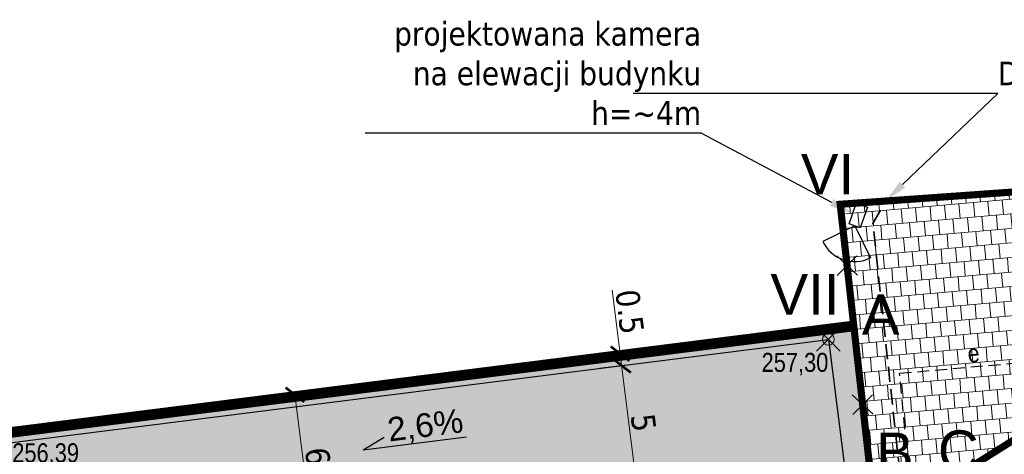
# Model space of a CAD drawing. Header units: metres. Extents: x 6555752 to 6555958, y 5574101 to 5574206.
# Tile 5 of 7: x 6555787 to 6555828, y 5574164 to 5574182. Entities that reach past the tile are written whole.
import ezdxf
from ezdxf import colors
from ezdxf.entities.mleader import LeaderData, LeaderLine
from ezdxf.enums import TextEntityAlignment as Align
from ezdxf.math import Vec2, Vec3

# ---------------------------------------------------------------- set-up
doc = ezdxf.new("R2010")
doc.units = ezdxf.units.M
doc.header["$PDMODE"] = 35
doc.header["$PDSIZE"] = 0.5
doc.linetypes.add('Dashed', pattern=[0.75, 0.5, -0.25])
doc.linetypes.add('HIDDEN', pattern=[9.525, 6.35, -3.175])
for name, color, linetype, lineweight in [('__krawężniki', 152, 'Continuous', 30), ('__likwidacje', 1, 'Continuous', 30), ('__ogrodzenie', 7, 'FENCELINE1', 30), ('__rzędne', 4, 'Continuous', 15), ('__spadki', 7, 'Continuous', 30), ('__szraf kostka', 251, 'Continuous', 20), ('__szraf zieleń', 3, 'Continuous', 20), ('__tt', 30, 'Continuous', 30), ('__wymiary', 7, 'Continuous', 5), ('I-ee-sieci', 1, 'Dashed', 30), ('I-ee-tekst', 7, 'Continuous', 13), ('I-ee-teletechnika', 30, 'Continuous', 35)]:
    doc.layers.add(name, color=color, linetype=linetype, lineweight=lineweight)
doc.layers.add('__zakres inw.', color=7, linetype='Continuous', lineweight=0, true_color=0xf62c8b)
doc.layers.add('przewód kanalizacyjny-Atr1', color=7, linetype='Continuous')
doc.styles.add('arial narrow', font='ARIALN.TTF', dxfattribs={"height": 0.8})
doc.styles.add('maciek', font='tahoma.ttf', dxfattribs={"height": 1})
doc.styles.get("Standard").update_dxf_attribs({"font": 'arial.ttf'})
doc.styles.add('SUPX', font='txt', dxfattribs={"width": 0.9, "height": 0.75})
doc.linetypes.add('FENCELINE1', pattern='A,6.35,-2.54,[133,ltypeshp.shx,S=2.54,R=0,X=-2.54,Y=0],-2.54,25.4', length=36.83)
doc.dimstyles.new('maciek', dxfattribs={"dimtxt": 1, "dimasz": 0.7, "dimexe": 0.24, "dimexo": 0.32, "dimgap": 0.1, "dimtad": 1, "dimrnd": 0.01, "dimdsep": 46, "dimtxsty": 'maciek', "dimblk": 'ARCHTICK', "dimcen": 0.2, "dimdle": 0.12, "dimclrd": 256, "dimclre": 256, "dimclrt": 256, "dimadec": 0, "dimazin": 2, "dimtfac": 1, "dimtofl": 0, "dimtmove": 0, "dimatfit": 3, "dimldrblk": 'ARCHTICK', "dimfxl": 1, "dimtolj": 1, "dimtzin": 0, "dimlwd": -1, "dimlwe": -1, "dimarcsym": 0})

# ---------------------------------------------------------------- blocks, each defined once
blk = doc.blocks.new('kamera')
at = {"layer": '__tt'}
for q in [(1654.016, 1252.961), (1654.016, 1250.84)]:
    blk.add_line((1655.077, 1251.901), q, dxfattribs=at)
blk.add_lwpolyline([(1655.077, 1252.147), (1655.988, 1252.147), (1655.988, 1251.654), (1655.077, 1251.654)], close=True, dxfattribs=at)
blk.add_arc((1655.077, 1251.901), 1.5, 135, 225, dxfattribs=at)
blk = doc.blocks.new('_ArchTick')
at = {"color": 0, "linetype": 'ByBlock', "const_width": 0.15}
blk.add_lwpolyline([(-0.5, -0.5), (0.5, 0.5)], dxfattribs=at)
blk = doc.blocks.new('*D633')
at = {"layer": '__wymiary'}
for p, q in [((6555810.996, 5574167.768), (6555812.151, 5574167.914)), ((6555812.555, 5574162.805), (6555811.897, 5574168.003)), ((6555811.623, 5574162.808), (6555812.778, 5574162.954))]:
    blk.add_line(p, q, dxfattribs=at)
at = {"layer": 'Defpoints', "color": 0}
for p in [(6555811.913, 5574167.884), (6555810.678, 5574167.728), (6555811.305, 5574162.768)]:
    blk.add_point(p, dxfattribs=at)
at = {"layer": '__wymiary', "linetype": 'ByBlock', "xscale": 0.7, "yscale": 0.7, "zscale": 0.7}
for p, rotation in [((6555811.913, 5574167.884), 97.20308113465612), ((6555812.539, 5574162.924), 277.2030811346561)]:
    blk.add_blockref('_ArchTick', p, dxfattribs=dict(at, rotation=rotation))
at = {"layer": '__wymiary', "insert": (6555812.832, 5574165.48), "char_height": 1, "attachment_point": 5, "rotation": 277.2031, "style": 'maciek'}
blk.add_mtext('\\A1;5', dxfattribs=at)
blk = doc.blocks.new('*D650')
at = {"layer": '__wymiary'}
for p, q in [((6555811.85, 5574168.38), (6555811.513, 5574171.049)), ((6555810.933, 5574168.264), (6555812.088, 5574168.41)), ((6555811.928, 5574167.765), (6555811.85, 5574168.38)), ((6555810.996, 5574167.768), (6555812.151, 5574167.914))]:
    blk.add_line(p, q, dxfattribs=at)
at = {"layer": 'Defpoints', "color": 0}
for p in [(6555811.85, 5574168.38), (6555810.616, 5574168.224), (6555810.678, 5574167.728)]:
    blk.add_point(p, dxfattribs=at)
at = {"layer": '__wymiary', "linetype": 'ByBlock', "xscale": 0.7, "yscale": 0.7, "zscale": 0.7}
for p, rotation in [((6555811.85, 5574168.38), 97.20308109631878), ((6555811.913, 5574167.884), 277.2030810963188)]:
    blk.add_blockref('_ArchTick', p, dxfattribs=dict(at, rotation=rotation))
at = {"layer": '__wymiary', "insert": (6555812.253, 5574170.14), "char_height": 1, "attachment_point": 5, "rotation": 277.2031, "style": 'maciek'}
blk.add_mtext('\\A1;0.5', dxfattribs=at)
blk = doc.blocks.new('*D657')
at = {"layer": '__wymiary'}
for p, q in [((6555800.377, 5574166.93), (6555797.955, 5574166.624)), ((6555799.023, 5574160.086), (6555798.178, 5574166.773)), ((6555801.192, 5574160.481), (6555798.77, 5574160.175))]:
    blk.add_line(p, q, dxfattribs=at)
at = {"layer": 'Defpoints', "color": 0}
for p in [(6555798.193, 5574166.654), (6555800.695, 5574166.97), (6555801.51, 5574160.522)]:
    blk.add_point(p, dxfattribs=at)
at = {"layer": '__wymiary', "linetype": 'ByBlock', "xscale": 0.7, "yscale": 0.7, "zscale": 0.7}
for p, rotation in [((6555798.193, 5574166.654), 97.20308113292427), ((6555799.008, 5574160.205), 277.2030811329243)]:
    blk.add_blockref('_ArchTick', p, dxfattribs=dict(at, rotation=rotation))
at = {"layer": '__wymiary', "insert": (6555799.216, 5574163.508), "char_height": 1, "attachment_point": 5, "rotation": 277.2031, "style": 'maciek'}
blk.add_mtext('\\A1;6.5', dxfattribs=at)

msp = doc.modelspace()

# ---------------------------------------------------------------- hatches: boundary and pattern name
at = {"layer": '__szraf kostka', "lineweight": 20, "transparency": 33554687}
h = msp.add_hatch(dxfattribs=at)
h.set_pattern_fill('AR-B88', color=256, scale=0.003, angle=5)
h.set_pattern_definition([(5, (0, 0), (-0.05313014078, 0.607280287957), []), (95, (0, 0), (-0.356770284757, 0.580715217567), [0.6096, -0.6096])])
h.paths.add_polyline_path([(6555825.47, 5574162.99), (6555832.585, 5574167.4), (6555831.831, 5574175.418), (6555821.097, 5574174.657), (6555821.66, 5574169.62), (6555822.42, 5574162.86)])
at = {"layer": '__szraf kostka'}
h = msp.add_hatch(dxfattribs=at)
h.set_pattern_fill('DOTS', color=256, scale=0.2, angle=5)
h.paths.add_polyline_path([(6555808.978, 5574141.306), (6555808.665, 5574143.787), (6555808.351, 5574146.267), (6555808.038, 5574148.747), (6555807.724, 5574151.227), (6555807.411, 5574153.708), (6555807.097, 5574156.188), (6555806.784, 5574158.668), (6555806.47, 5574161.149), (6555807.337, 5574162.266), (6555815.274, 5574163.269), (6555816.391, 5574162.402), (6555816.705, 5574159.922), (6555817.018, 5574157.442), (6555817.332, 5574154.962), (6555817.645, 5574152.481), (6555817.959, 5574150.001), (6555818.272, 5574147.521), (6555818.586, 5574145.041), (6555818.899, 5574142.56), (6555819.213, 5574140.08), (6555819.526, 5574137.6), (6555819.839, 5574135.119), (6555828.454, 5574135.914), (6555827.904, 5574140.887, -0.39413), (6555823.709, 5574144.379), (6555820.6, 5574168.982), (6555785.876, 5574164.593), (6555790.264, 5574129.87), (6555810.106, 5574132.377), (6555809.918, 5574133.866), (6555809.605, 5574136.346), (6555809.291, 5574138.826)])
h.paths.add_polyline_path([(6555792.455, 5574160.385), (6555800.392, 5574161.388), (6555801.51, 5574160.522), (6555801.823, 5574158.041), (6555802.137, 5574155.561), (6555802.45, 5574153.081), (6555802.764, 5574150.601), (6555803.077, 5574148.12), (6555803.391, 5574145.64), (6555803.704, 5574143.16), (6555804.017, 5574140.679), (6555804.331, 5574138.199), (6555803.464, 5574137.082), (6555795.527, 5574136.079), (6555794.41, 5574136.945), (6555794.096, 5574139.426), (6555793.783, 5574141.906), (6555793.469, 5574144.386), (6555793.156, 5574146.866), (6555792.843, 5574149.347), (6555792.529, 5574151.827), (6555792.216, 5574154.307), (6555791.902, 5574156.787), (6555791.589, 5574159.268)], flags=16)
at = {"layer": '__szraf zieleń'}
h = msp.add_hatch(dxfattribs=at)
h.set_pattern_fill('DOTS', color=256, scale=0.2, angle=5)
h.paths.add_polyline_path([(6555802.724, 5574126.84), (6555809.82, 5574127.71), (6555829.1, 5574130.07), (6555828.454, 5574135.914), (6555822.478, 5574135.363), (6555822.485, 5574135.305), (6555809.931, 5574133.768), (6555810.106, 5574132.377), (6555790.264, 5574129.87), (6555785.876, 5574164.593), (6555820.6, 5574168.982), (6555823.709, 5574144.379, 0.39413), (6555827.904, 5574140.887), (6555825.46, 5574162.99), (6555822.42, 5574162.86), (6555821.66, 5574169.62), (6555784.63, 5574164.94), (6555787.18, 5574145.14), (6555787.34, 5574145.17), (6555789.92, 5574125.27), (6555789.444, 5574129.242), (6555790.259, 5574129.339), (6555790.637, 5574126.182), (6555795.482, 5574126.762), (6555795.104, 5574129.919), (6555795.799, 5574130.003), (6555796.177, 5574126.845), (6555801.817, 5574127.52), (6555801.439, 5574130.678), (6555802.253, 5574130.775)])

# ---------------------------------------------------------------- linework, layer by layer
at = {"layer": '__krawężniki'}
for p, q in [((6555785.876, 5574164.593), (6555820.6, 5574168.982)), ((6555820.6, 5574168.982), (6555823.709, 5574144.379))]:
    msp.add_line(p, q, dxfattribs=at)
at = {"layer": '__likwidacje', "color": 1}
for p, q in [((6555821.818, 5574171.673), (6555820.949, 5574172.484)), ((6555820.971, 5574171.665), (6555821.796, 5574172.492)), ((6555822.475, 5574165.834), (6555821.605, 5574166.646)), ((6555821.628, 5574165.826), (6555822.452, 5574166.654))]:
    msp.add_line(p, q, dxfattribs=at)
at = {"layer": '__ogrodzenie', "ltscale": 0.07}
for p, q in [((6555821.66, 5574169.62), (6555821.13, 5574174.66)), ((6555784.821, 5574164.964), (6555821.66, 5574169.62))]:
    msp.add_line(p, q, dxfattribs=at)
at = {"layer": '__rzędne'}
msp.add_point((6555820.6, 5574168.982), dxfattribs=at)
at = {"layer": '__spadki'}
msp.add_line((6555801.054, 5574164.344), (6555801.947, 5574164.874), dxfattribs=at)
msp.add_lwpolyline([(6555801.054, 5574164.344), (6555805.4, 5574164.893)], dxfattribs=at)
at = {"layer": '__zakres inw.', "color": 30, "linetype": 'HIDDEN', "ltscale": 0.3, "const_width": 0.3}
msp.add_lwpolyline([(6555825.336, 5574162.835), (6555832.585, 5574167.4), (6555831.831, 5574175.418), (6555821.097, 5574174.657), (6555821.66, 5574169.62)], dxfattribs=at)
at = {"layer": '__zakres inw.', "linetype": 'HIDDEN', "ltscale": 0.3}
msp.add_lwpolyline([(6555821.66, 5574169.62, 0.3, 0.3, 0), (6555822.42, 5574162.86, 0.3, 0.3, 0), (6555825.47, 5574162.99, 0.3, 0.3, 0), (6555829.1, 5574130.07, 0.3, 0.3, 0), (6555789.92, 5574125.27, 0.3, 0.3, 0), (6555787.295, 5574145.21, 0.3, 0.3, 0), (6555784.63, 5574164.94, 0.3, 0.3, 0), (6555821.66, 5574169.62, 0.3, 0.3, 0)], format="xyseb", dxfattribs=at)
at = {"layer": '__zakres inw.', "color": 30, "linetype": 'HIDDEN', "ltscale": 0.3}
msp.add_lwpolyline([(6555825.336, 5574162.835, 0.3, 0.3, 0), (6555828.935, 5574130.201, 0.3, 0.3, 0), (6555790.049, 5574125.437, 0.3, 0.3, 0), (6555787.444, 5574145.23, 0.3, 0.3, 0), (6555784.799, 5574164.81, 0.3, 0.3, 0), (6555821.528, 5574169.452, 0.3, 0.3, 0)], format="xyseb", dxfattribs=at)
at = {"layer": 'I-ee-sieci'}
msp.add_lwpolyline([(6555811.368, 5574162.272), (6555823.951, 5574163.713), (6555823.593, 5574167.556), (6555831.87, 5574168.29)], dxfattribs=at)
at = {"layer": 'I-ee-teletechnika', "linetype": 'HIDDEN', "ltscale": 0.1, "elevation": 0.5}
msp.add_lwpolyline([(6555814.965, 5574133.809), (6555826.657, 5574134.999), (6555822.472, 5574173.85), (6555823.005, 5574174.793)], dxfattribs=at)
at = {"layer": 'I-ee-teletechnika'}
msp.add_lwpolyline([(6555822.003, 5574174.613), (6555823.005, 5574174.793)], dxfattribs=at)

# ---------------------------------------------------------------- block references
at = {"layer": '__tt', "rotation": 71.10212006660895}
msp.add_blockref('kamera', (6556470.078, 5572202.419), dxfattribs=at)
at = {"layer": 'I-ee-teletechnika', "lineweight": 18, "rotation": 71.10212006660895}
msp.add_blockref('kamera', (6556470.078, 5572202.419), dxfattribs=at)

# ---------------------------------------------------------------- texts
at = {"layer": '__rzędne', "char_height": 0.8, "width": 2.70985, "attachment_point": 1, "style": 'arial narrow'}
for s, insert in [('257,30', (6555817.796, 5574168.415)), ('256,39', (6555786.323, 5574164.614))]:
    msp.add_mtext(s, dxfattribs=dict(at, insert=insert))
at = {"layer": '__spadki', "insert": (6555802.025, 5574165.678), "char_height": 1, "width": 2.0191, "attachment_point": 1, "rotation": 7.2031}
msp.add_mtext('2,6%', dxfattribs=at)
at = {"layer": '__zakres inw.', "color": 30, "linetype": 'HIDDEN', "ltscale": 0.3, "char_height": 1.7, "attachment_point": 1}
for s, insert, width in [('VI', (6555819.443, 5574176.772), 1.85089), ('VII', (6555818.166, 5574171.721), 3.00088)]:
    msp.add_mtext(s, dxfattribs=dict(at, insert=insert, width=width))
at = {"layer": '__zakres inw.', "ltscale": 8, "char_height": 1.7, "width": 7.57804, "attachment_point": 1}
for s, insert in [('A', (6555822.006, 5574170.875)), ('B', (6555822.6, 5574165.067)), ('C', (6555825.202, 5574165.157))]:
    msp.add_mtext(s, dxfattribs=dict(at, insert=insert))
at = {"layer": 'przewód kanalizacyjny-Atr1', "color": 1, "style": 'SUPX', "width": 0.9}
msp.add_text('e', height=0.75, rotation=6.6928, dxfattribs=at).set_placement((6555826.694, 5574168.396), align=Align.MIDDLE_CENTER)

# ---------------------------------------------------------------- dimensions: what is measured, and where the dimension line sits
at = {"layer": '__wymiary'}
for p1, p2, distance, picture, middle in [((6555810.678, 5574167.728), (6555810.616, 5574168.224), -1.244, '*D650', (6555812.253, 5574170.14)), ((6555811.305, 5574162.768), (6555810.678, 5574167.728), -1.244, '*D633', (6555812.832, 5574165.48)), ((6555801.51, 5574160.522), (6555800.695, 5574166.97), 2.521, '*D657', (6555799.216, 5574163.508))]:
    dim = msp.add_aligned_dim(p1=p1, p2=p2, distance=distance, dimstyle='maciek', dxfattribs=at)
    dim.commit()
    dim.dimension.update_dxf_attribs({"geometry": picture, "text_midpoint": middle})

# ---------------------------------------------------------------- leaders
at = {"layer": 'I-ee-tekst', "lineweight": 18}
ml = msp.add_multileader_mtext('Standard', dxfattribs=at)
ml.set_content('projektowana kamera na elewacji budynku h=~4m', style='maciek')
ml.set_leader_properties()
ml.build(insert=Vec2(0, 0))
ml.multileader.update_dxf_attribs({"text_left_attachment_type": 5, "text_right_attachment_type": 5, "dogleg_length": 0, "arrow_head_size": 1})
ctx = ml.context
ctx.base_point, ctx.char_height, ctx.arrow_head_size, ctx.landing_gap_size, ctx.plane_origin = Vec3(6555802.265, 5574177.649), 1, 1, 0, Vec3(6555801.111, 5574185.73)
ctx.left_attachment, ctx.right_attachment, ctx.text_align_type = 5, 5, 2
notes = []
notes.append((ctx, [(0, (1, 1, 0), (6555815.259, 5574177.649), (-1, 0), 0, [(0, [(6555821.623, 5574174.262)], 0, [])])]))
ctx.mtext.insert, ctx.mtext.width, ctx.mtext.alignment, ctx.mtext.flow_direction = Vec3(6555815.259, 5574182.327), 13.96989, 3, 5
ml = msp.add_multileader_mtext('Standard', dxfattribs=at)
ml.set_content('Do istniejącej szafki PD', style='maciek')
ml.set_leader_properties()
ml.build(insert=Vec2(0, 0))
ml.multileader.update_dxf_attribs({"text_left_attachment_type": 5, "text_right_attachment_type": 5, "dogleg_length": 0, "arrow_head_size": 1})
ctx = ml.context
ctx.base_point, ctx.char_height, ctx.arrow_head_size, ctx.landing_gap_size, ctx.plane_origin = Vec3(6555827.719, 5574179.318), 1, 1, 0, Vec3(6555825.746, 5574190.763)
ctx.left_attachment, ctx.right_attachment = 5, 5
notes.append((ctx, [(0, (1, 1, 0), (6555827.719, 5574179.318), (1, 0), 0, [(0, [(6555822.997, 5574174.791)], 0, [])])]))
ctx.mtext.insert, ctx.mtext.width, ctx.mtext.flow_direction = Vec3(6555827.719, 5574180.654), 17.9723, 5
for ctx, leaders in notes:
    for number, flags, end, landing, length, lines in leaders:
        leader = LeaderData()
        leader.index, (leader.has_last_leader_line, leader.has_dogleg_vector, leader.attachment_direction) = number, flags
        leader.last_leader_point, leader.dogleg_vector, leader.dogleg_length = Vec3(end), Vec3(landing), length
        for number, points, colour, breaks in lines:
            line = LeaderLine()
            line.index, line.vertices, line.color, line.breaks = number, Vec3.list(points), colors.encode_raw_color(colour), breaks
            leader.lines.append(line)
        ctx.leaders.append(leader)

doc.saveas('drawing.dxf')
